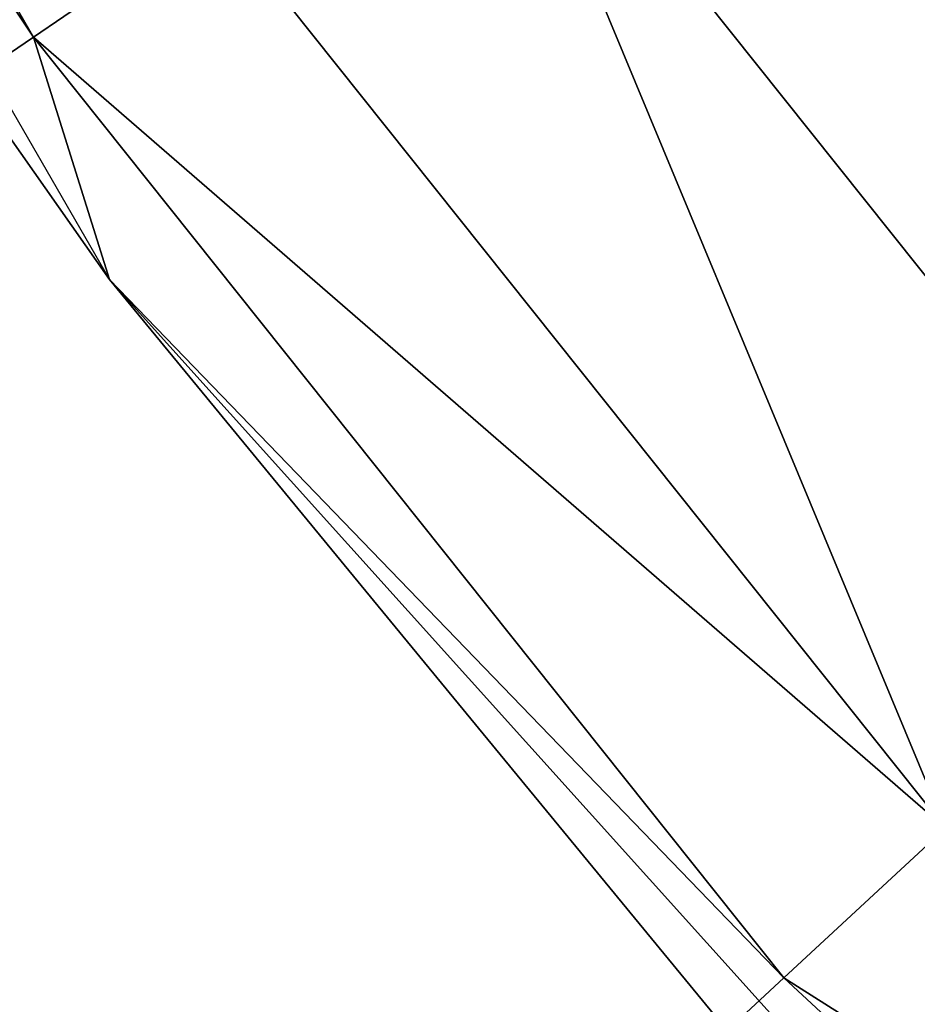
# Model space of a CAD drawing. Extents: x 0 to 712, y 0 to 712.
# Tile 219 of 256: x 237.98 to 239.75, y 291.2 to 293.14. Entities that reach past the tile are written whole.
import ezdxf

# ---------------------------------------------------------------- set-up
doc = ezdxf.new("R2010")
doc.units = 0
doc.header["$LTSCALE"] = 25.4
doc.layers.get('0').update_dxf_attribs({"color": 13, "linetype": 'CONTINUOUS'})

# ---------------------------------------------------------------- blocks, each defined once
blk = doc.blocks.new('GRUPUJ_12')
at = {"color": 0}
mesh = blk.add_polyface(dxfattribs=at)
corners = [(236.3409, 291.1865, 401.8466), (234.944, 293.6918, 341.8466), (236.6164, 290.7951, 341.8466), (235.1452, 293.2575, 401.8466)]
mesh.append_faces([[corners[k] for k in face] for face in [(0, 1, 2), (1, 0, 3)]], dxfattribs={"vtx0": -1, "color": 0})
mesh = blk.add_polyface(dxfattribs=at)
corners = [(236.8249, 291.5165, 403.2609), (235.2823, 293.3235, 402.612), (236.4667, 291.2723, 402.612), (235.673, 293.5116, 403.2609)]
mesh.append_faces([[corners[k] for k in face] for face in [(0, 1, 2), (1, 0, 3)]], dxfattribs={"vtx0": -1, "color": 0})
mesh = blk.add_polyface(dxfattribs=at)
corners = [(236.4667, 291.2723, 402.612), (235.1452, 293.2575, 401.8466), (236.3409, 291.1865, 401.8466), (235.2823, 293.3235, 402.612)]
mesh.append_faces([[corners[k] for k in face] for face in [(0, 1, 2), (1, 0, 3)]], dxfattribs={"vtx0": -1, "color": 0})
mesh = blk.add_polyface(dxfattribs=at)
corners = [(238.7369, 290.1566, 403.6944), (237.9933, 292.3131, 403.8466), (237.361, 291.882, 403.6944), (239.298, 290.6772, 403.8466)]
mesh.append_faces([[corners[k] for k in face] for face in [(0, 1, 2), (1, 0, 3)]], dxfattribs={"vtx0": -1, "color": 0})
mesh = blk.add_polyface(dxfattribs=at)
corners = [(238.2613, 289.7153, 403.2609), (237.361, 291.882, 403.6944), (236.8249, 291.5165, 403.2609), (238.7369, 290.1566, 403.6944)]
mesh.append_faces([[corners[k] for k in face] for face in [(0, 1, 2), (1, 0, 3)]], dxfattribs={"vtx0": -1, "color": 0})
mesh = blk.add_polyface(dxfattribs=at)
corners = [(238.2613, 289.7153, 403.2609), (236.4667, 291.2723, 402.612), (237.9435, 289.4204, 402.612), (236.8249, 291.5165, 403.2609)]
mesh.append_faces([[corners[k] for k in face] for face in [(0, 1, 2), (1, 0, 3)]], dxfattribs={"vtx0": -1, "color": 0})
mesh = blk.add_polyface(dxfattribs=at)
corners = [(236.4667, 291.2723, 402.612), (236.3409, 291.1865, 401.8466), (236.6164, 290.7951, 401.8466)]
mesh.append_faces([[corners[k] for k in face] for face in [(0, 1, 2)]], dxfattribs={"color": 0})
mesh = blk.add_polyface(dxfattribs=at)
corners = [(236.4667, 291.2723, 402.612), (236.6164, 290.7951, 401.8466), (237.9435, 289.4204, 402.612)]
mesh.append_faces([[corners[k] for k in face] for face in [(0, 1, 2)]], dxfattribs={"color": 0})
mesh = blk.add_polyface(dxfattribs=at)
corners = [(236.3409, 291.1865, 401.8466), (236.6164, 290.7951, 341.8466), (236.6164, 290.7951, 401.8466)]
mesh.append_faces([[corners[k] for k in face] for face in [(0, 1, 2)]], dxfattribs={"color": 0})
mesh = blk.add_polyface(dxfattribs=at)
corners = [(236.6164, 290.7951, 401.8466), (237.8319, 289.3169, 401.8466), (237.9435, 289.4204, 402.612)]
mesh.append_faces([[corners[k] for k in face] for face in [(0, 1, 2)]], dxfattribs={"color": 0})
mesh = blk.add_polyface(dxfattribs=at)
corners = [(236.6164, 290.7951, 341.8466), (237.8319, 289.3169, 401.8466), (236.6164, 290.7951, 401.8466)]
mesh.append_faces([[corners[k] for k in face] for face in [(0, 1, 2)]], dxfattribs={"color": 0})
mesh = blk.add_polyface(dxfattribs=at)
corners = [(236.6164, 290.7951, 341.8466), (238.8546, 288.3093, 341.8466), (237.8319, 289.3169, 401.8466)]
mesh.append_faces([[corners[k] for k in face] for face in [(0, 1, 2)]], dxfattribs={"color": 0})
mesh = blk.add_polyface(dxfattribs=at)
corners = [(239.9501, 288.1483, 403.2609), (237.9435, 289.4204, 402.612), (239.6798, 287.8093, 402.612), (238.2613, 289.7153, 403.2609)]
mesh.append_faces([[corners[k] for k in face] for face in [(0, 1, 2), (1, 0, 3)]], dxfattribs={"vtx0": -1, "color": 0})
mesh = blk.add_polyface(dxfattribs=at)
corners = [(237.9435, 289.4204, 402.612), (237.8319, 289.3169, 401.8466), (239.6798, 287.8093, 402.612)]
mesh.append_faces([[corners[k] for k in face] for face in [(0, 1, 2)]], dxfattribs={"color": 0})
blk = doc.blocks.new('CRISTAL-L-7631-7630_STL')
at = {"color": 8}
blk.add_blockref('GRUPUJ_12', (146.5342, -354.2299, 165.3724), dxfattribs=at)
blk = doc.blocks.new('GRUPUJ_11')
at = {"color": 0}
blk.add_blockref('CRISTAL-L-7631-7630_STL', (-144.9903, 356.0603, -7.2191), dxfattribs=at)

msp = doc.modelspace()

# ---------------------------------------------------------------- block references
at = {"color": 0}
msp.add_blockref('GRUPUJ_11', (0, 0), dxfattribs=at)

doc.saveas('drawing.dxf')
